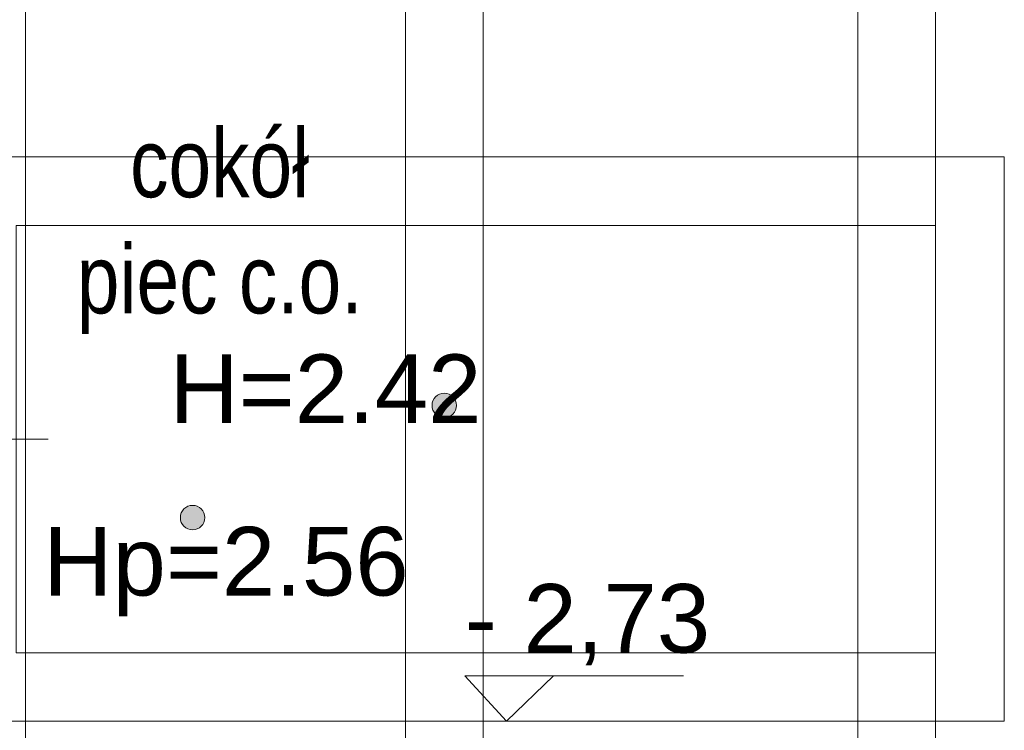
# Model space of a CAD drawing. Header units: millimetres. Extents: x -573548 to 674770, y -184010 to -47794.
# Tile 99 of 181: x 96105 to 98255, y -102943 to -101390. Entities that reach past the tile are written whole.
import ezdxf

# ---------------------------------------------------------------- set-up
doc = ezdxf.new("R2010")
doc.units = ezdxf.units.MM
for name, color, linetype, lineweight in [('A.02 RZUT PIWNICY_is$0$A-WIDOK_Nr_pióra__8', 8, 'Continuous', 9), ('A.02 RZUT PIWNICY_is$0$A-WYSOKOSCI_Nr_pióra__7', 8, 'Continuous', 9), ('A.02 RZUT PIWNICY_is$0$Koty_Nr_pióra__1', 8, 'Continuous', 9), ('A.02 RZUT PIWNICY_is$0$Koty_Nr_pióra__61', 8, 'Continuous', 9), ('A.02 RZUT PIWNICY_is$0$opisy inne_Nr_pióra__1', 8, 'Continuous', 9), ('A.02 RZUT PIWNICY_is$0$OSIE_Nr_pióra__1', 8, 'Continuous', 9), ('A.02 RZUT PIWNICY_is$0$strop_cieniej_Nr_pióra__1', 8, 'Continuous', 9)]:
    doc.layers.add(name, color=color, linetype=linetype, lineweight=lineweight)
doc.styles.add('A.02 RZUT PIWNICY_is$0$STYL_AUTOMATYCZNY_1', font='arial.ttf')
doc.styles.add('A.02 RZUT PIWNICY_is$0$STYL_AUTOMATYCZNY_4', font='arial.ttf', dxfattribs={"width": 0.8})

# ---------------------------------------------------------------- blocks, each defined once
blk = doc.blocks.new('A.02 RZUT PIWNICY_is')
at = {"layer": 'A.02 RZUT PIWNICY_is$0$A-WYSOKOSCI_Nr_pióra__7'}
for points in [[(97628.9, -102233.1, 1), (97575.5, -102233.1, 1)], [(97079.2, -102478.1, 1), (97025.8, -102478.1, 1)]]:
    blk.add_hatch(color=256, dxfattribs=at).paths.add_polyline_path(points)
at = {"layer": 'A.02 RZUT PIWNICY_is$0$A-WIDOK_Nr_pióra__8'}
blk.add_lwpolyline([(96517.3, -102156.7), (96517.3, -101690.1), (98825.5, -101690.1), (98825.5, -102923.3), (96517.3, -102923.3), (96517.3, -102456.7)], dxfattribs=at)
blk.add_lwpolyline([(96667.3, -101840.1), (98675.5, -101840.1), (98675.5, -102773.3), (96667.3, -102773.3)], close=True, dxfattribs=at)
at = {"layer": 'A.02 RZUT PIWNICY_is$0$A-WYSOKOSCI_Nr_pióra__7'}
for centre in [(97602.2, -102233.1), (97052.5, -102478.1)]:
    blk.add_circle(centre, 26.7, dxfattribs=at)
at = {"layer": 'A.02 RZUT PIWNICY_is$0$Koty_Nr_pióra__1'}
blk.add_lwpolyline([(98124.6, -102823.7), (97647.3, -102823.7), (97738.5, -102923.3), (97840.6, -102823.7)], dxfattribs=at)
at = {"layer": 'A.02 RZUT PIWNICY_is$0$OSIE_Nr_pióra__1'}
blk.add_line((96736.8, -102306.6), (94556.6, -102308.4), dxfattribs=at)
at = {"layer": 'A.02 RZUT PIWNICY_is$0$strop_cieniej_Nr_pióra__1'}
for p, q in [((96687.3, -104625.5), (96687.3, -99808.2)), ((97517.3, -104625.5), (97517.3, -99808.2)), ((97687.3, -104625.5), (97687.3, -99808.2)), ((98505.5, -104625.5), (98505.5, -99808.2)), ((98675.5, -104625.5), (98675.5, -99808.2))]:
    blk.add_line(p, q, dxfattribs=at)
at = {"layer": 'A.02 RZUT PIWNICY_is$0$A-WYSOKOSCI_Nr_pióra__7', "char_height": 150, "style": 'A.02 RZUT PIWNICY_is$0$STYL_AUTOMATYCZNY_1'}
for s, insert, attachment_point in [('\\A1;{\\pql;\\fArial|b0|i0|c238|p0;\\W1.000000;H=2.42}', (97002, -102271.6), 7), ('\\A1;{\\pqc;\\fArial|b0|i0|c238|p0;\\W1.000000;Hp=2.56}', (97125.4, -102596.1), 5)]:
    blk.add_mtext(s, dxfattribs=dict(at, insert=insert, attachment_point=attachment_point))
at = {"layer": 'A.02 RZUT PIWNICY_is$0$Koty_Nr_pióra__61', "insert": (97647.2, -102801.2), "char_height": 150, "attachment_point": 7, "style": 'A.02 RZUT PIWNICY_is$0$STYL_AUTOMATYCZNY_1'}
blk.add_mtext('\\A1;{\\pql;\\fArial|b0|i0|c238|p0;\\W1.000000;- 2,73}', dxfattribs=at)
at = {"layer": 'A.02 RZUT PIWNICY_is$0$opisy inne_Nr_pióra__1', "char_height": 150, "attachment_point": 5, "style": 'A.02 RZUT PIWNICY_is$0$STYL_AUTOMATYCZNY_4'}
for s, insert in [('\\A1;{\\pqc;\\fArial|b0|i0|c238|p0;\\W0.800000;cokół}', (97111.7, -101704.2)), ('\\A1;{\\pqc;\\fArial|b0|i0|c238|p0;\\W0.800000;piec c.o.}', (97111.7, -101979.6))]:
    blk.add_mtext(s, dxfattribs=dict(at, insert=insert))

msp = doc.modelspace()

# ---------------------------------------------------------------- block references
at = {"ltscale": 10}
msp.add_blockref('A.02 RZUT PIWNICY_is', (-570.227, 0), dxfattribs=at)

doc.saveas('drawing.dxf')
